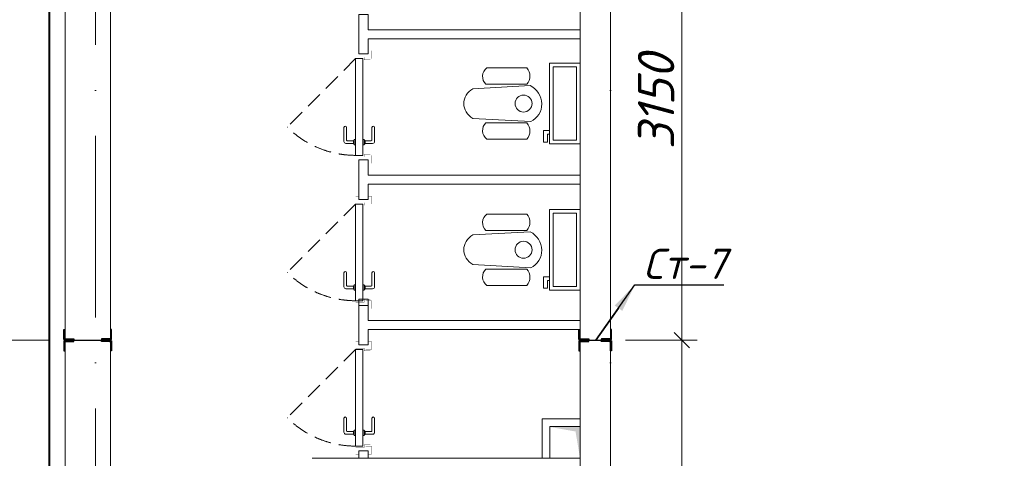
# Model space of a CAD drawing. Header units: millimetres. Extents: x 363306 to 7757304, y 1022887 to 1207196.
# Tile 142 of 256: x 926163 to 932662, y 1081707 to 1084604. Entities that reach past the tile are written whole.
import ezdxf
from ezdxf import colors
from ezdxf.entities.mleader import LeaderData, LeaderLine
from ezdxf.math import Vec2, Vec3

# ---------------------------------------------------------------- set-up
doc = ezdxf.new("R2010")
doc.units = ezdxf.units.MM
doc.linetypes.add('ACAD_ISO10W100', pattern=[18, 12, -3, 0, -3])
doc.linetypes.add('Beruniy Xref$0$DASHED', pattern=[19.05, 12.7, -6.35])
for name, color, linetype, lineweight in [('.', 7, 'Continuous', 15), ('5   0.30', 1, 'Continuous', 30), ('ACO-текст', 7, 'Continuous', 20), ('Сантехника', 150, 'Continuous', 13)]:
    doc.layers.add(name, color=color, linetype=linetype, lineweight=lineweight)
doc.layers.add('0 @ 100', color=7, linetype='Continuous')
doc.layers.add('kcd_tx', color=7, linetype='Continuous')
doc.layers.add('АСО-Двери+Окна', color=7, linetype='Continuous', lineweight=20, true_color=0x0d21a0)
doc.layers.add('АСО-стены кирпич 380 мм', color=7, linetype='Continuous', lineweight=35, true_color=0x745739)
doc.styles.add('ISOCPEUR', font='isocpeur.TTF')
doc.styles.add('PDF ISOCPEUR Italic', font='isocpeui.ttf')
doc.styles.get("Standard").update_dxf_attribs({"font": 'isocpeui.ttf'})
doc.styles.add('ГОСТ 2.304', font='isocpeui.ttf')
doc.dimstyles.new('Санжар', dxfattribs={"dimtxt": 240, "dimasz": 200, "dimexe": 200, "dimexo": 200, "dimgap": 50, "dimtad": 1, "dimdec": 0, "dimtxsty": 'Standard', "dimblk": 'OBLIQUE', "dimcen": 2.5, "dimdle": 200, "dimclrd": 152, "dimclre": 152, "dimclrt": 152, "dimadec": 0, "dimazin": 0, "dimtfac": 1, "dimtdec": 0, "dimtmove": 0, "dimatfit": 3, "dimldrblk": 'OBLIQUE', "dimfxl": 0, "dimlwd": 0, "dimlwe": 0, "dimarcsym": 0})

# ---------------------------------------------------------------- blocks, each defined once
blk = doc.blocks.new('*U13')
at = {"color": 0, "linetype": 'Beruniy Xref$0$DASHED'}
blk.add_line((-193.5, 2.5), (-141.88, 54.12), dxfattribs=at)
at = {"color": 0}
for p, q in [((-131, 11.3), (-141.5, 11.3)), ((-141.5, 9.3), (-132, 9.3)), ((-131.5, 8.8), (-131.5, 4.1)), ((-129.5, 4.1), (-129.5, 9.8)), ((-197, 0), (-197, -6.86)), ((-132.5, 2.5), (-132.5, 3.5)), ((-132.5, 3.5), (-128.5, 3.5)), ((-128.5, 2.5), (-132.5, 2.5)), ((-132, 3.6), (-132, 3.5)), ((-129.5, 4.1), (-131.5, 4.1)), ((-129, 3.5), (-129, 3.6)), ((-128.5, 3.5), (-128.5, 2.5)), ((-117, 0), (-117, -6.86)), ((-132.5, -3), (-132.5, -4)), ((-132.5, -4), (-128.5, -4)), ((-132, -4.1), (-132, -4)), ((-131.5, -9.3), (-131.5, -4.6)), ((-129.5, -4.6), (-131.5, -4.6)), ((-129.5, -4.6), (-129.5, -10.3)), ((-129, -4), (-129, -4.1)), ((-128.5, -4), (-128.5, -3)), ((-141.5, -9.8), (-132, -9.8)), ((-131, -11.8), (-141.5, -11.8))]:
    blk.add_line(p, q, dxfattribs=at)
at = {"color": 0, "const_width": 0.2}
for points in [[(-199.5, 0), (-199.5, 2.5), (-194.5, 2.5), (-194.5, -4), (-192.5, -4), (-192.5, -8.5)], [(-114.5, 0), (-114.5, 2.5), (-119.5, 2.5), (-119.5, -4), (-121.5, -4), (-121.5, -8.5)], [(-193.5, -5), (-193.5, -9.36), (-199.5, -9.36), (-199.5, -6.86)], [(-120.5, -5), (-120.5, -9.36), (-114.5, -9.36), (-114.5, -6.86)]]:
    blk.add_lwpolyline(points, dxfattribs=at)
at = {"color": 0}
blk.add_lwpolyline([(-193.5, -3), (-193.5, 2.5), (-120.5, 2.5), (-120.5, -3), (-193.5, -3)], dxfattribs=at)
at = {"color": 0, "linetype": 'Beruniy Xref$0$DASHED'}
blk.add_arc((-193.5, 2.5), 73, 0, 45, dxfattribs=at)
at = {"color": 0}
for centre, radius, start, end in [((-141.5, 10.3), 1, 90, 270), ((-132, 8.8), 0.5, 0, 90), ((-131, 9.8), 1.5, 0, 90), ((-131.5, 3.6), 0.5, 90, 180), ((-129.5, 3.6), 0.5, 0, 90), ((-131.5, -4.1), 0.5, 180, 270), ((-129.5, -4.1), 0.5, 270, 0), ((-141.5, -10.8), 1, 90, 270), ((-132, -9.3), 0.5, 270, 0), ((-131, -10.3), 1.5, 270, 0)]:
    blk.add_arc(centre, radius, start, end, dxfattribs=at)
blk = doc.blocks.new('A$C261F7906')
at = {"layer": 'Сантехника'}
for p, q in [((31.2, 151.7), (31.2, 417)), ((139.3, 146.3), (139.3, 417)), ((168.7, 60.2), (148.2, 441.9)), ((385.1, 439.1), (364.7, 60.2)), ((394.2, 146.3), (394.2, 417)), ((502.2, 151.7), (502.2, 417))]:
    blk.add_line(p, q, dxfattribs=at)
for points in [[(533.4, 768.4), (533.4, 565.2), (0, 565.2), (0, 768.4)], [(508.4, 743.4), (508.4, 590.2), (25, 590.2), (25, 743.4)]]:
    blk.add_lwpolyline(points, close=True, dxfattribs=at)
blk.add_lwpolyline([(88.9, 565.2), (88.9, 527.1), (12.7, 527.1), (12.7, 552.5), (63.5, 552.5), (63.5, 565.2)], dxfattribs=at)
blk.add_circle((266.7, 394.8), 56.3, dxfattribs=at)
for centre, radius, start, end in [((85.2, 355.2), 82.1, 48.78504, 131.14502), ((448.2, 355.2), 82.1, 48.85498, 131.21496), ((87.6, 195.9), 71.6, 218.08271, 316.17272), ((445.8, 195.9), 71.6, 223.82728, 321.91729)]:
    blk.add_arc(centre, radius, start, end, dxfattribs=at)
for centre, major_axis, ratio, start_param, end_param in [((268.1, 387.4), (-111.3, 70.6), 0.957892, 4.142259, 6.427427), ((266.7, 138), (0, 138), 0.859529, 2.169462, 4.113723)]:
    blk.add_ellipse(centre, major_axis=major_axis, ratio=ratio, start_param=start_param, end_param=end_param, dxfattribs=at)
blk = doc.blocks.new('*U35')
at = {"color": 0, "linetype": 'ByBlock', "lineweight": -2, "ltscale": 100}
blk.add_lwpolyline([(0, 0), (63, 0), (63, 2.7, 0.414214), (60.7, 5), (12, 5, -0.414214), (5, 12), (5, 60.7, 0.414214), (2.7, 63), (0, 63)], format="xyb", close=True, dxfattribs=at)
blk = doc.blocks.new('*U434')
at = {"color": 0, "linetype": 'ByBlock', "lineweight": -2, "ltscale": 100}
blk.add_lwpolyline([(0, 0), (63, 0), (63, 2.7, 0.414214), (60.7, 5), (12, 5, -0.414214), (5, 12), (5, 60.7, 0.414214), (2.7, 63), (0, 63)], format="xyb", close=True, dxfattribs=at)
blk = doc.blocks.new('_Oblique')
at = {"color": 0, "linetype": 'ByBlock', "lineweight": -2}
blk.add_line((-0.5, -0.5), (0.5, 0.5), dxfattribs=at)
blk = doc.blocks.new('*D785')
at = {"layer": 'Defpoints', "color": 0, "lineweight": 25, "ltscale": 100, "transparency": 16777216}
for p in [(925779.8, 1085637), (926462.3, 1085637), (926462.3, 1082487)]:
    blk.add_point(p, dxfattribs=at)
at = {"layer": 'kcd_tx', "lineweight": 0, "ltscale": 100, "transparency": 16777216}
for p, q in [((925779.8, 1082387), (925779.8, 1085737)), ((926362.3, 1085637), (925679.8, 1085637)), ((926362.3, 1082487), (925679.8, 1082487))]:
    blk.add_line(p, q, dxfattribs=at)
at = {"layer": 'kcd_tx', "lineweight": 0, "ltscale": 100, "transparency": 16777216, "xscale": 100, "yscale": 100, "zscale": 100}
for p, rotation in [((925779.8, 1085637), 90), ((925779.8, 1082487), 270)]:
    blk.add_blockref('_Oblique', p, dxfattribs=dict(at, rotation=rotation))
at = {"layer": 'kcd_tx', "lineweight": 15, "ltscale": 100, "transparency": 16777216, "insert": (925609.8, 1084062), "char_height": 240, "attachment_point": 5, "rotation": 90}
blk.add_mtext('3150', dxfattribs=at)
blk = doc.blocks.new('*D786')
at = {"layer": 'Defpoints', "color": 0, "lineweight": 25, "ltscale": 100, "transparency": 16777216}
for p in [(925779.8, 1082487), (926462.3, 1082487), (926462.3, 1079337)]:
    blk.add_point(p, dxfattribs=at)
at = {"layer": 'kcd_tx', "lineweight": 0, "ltscale": 100, "transparency": 16777216}
for p, q in [((925779.8, 1079237), (925779.8, 1082587)), ((926362.3, 1082487), (925679.8, 1082487)), ((926362.3, 1079337), (925679.8, 1079337))]:
    blk.add_line(p, q, dxfattribs=at)
at = {"layer": 'kcd_tx', "lineweight": 0, "ltscale": 100, "transparency": 16777216, "xscale": 100, "yscale": 100, "zscale": 100}
for p, rotation in [((925779.8, 1082487), 90), ((925779.8, 1079337), 270)]:
    blk.add_blockref('_Oblique', p, dxfattribs=dict(at, rotation=rotation))
at = {"layer": 'kcd_tx', "lineweight": 15, "ltscale": 100, "transparency": 16777216, "insert": (925609.8, 1080912), "char_height": 240, "attachment_point": 5, "rotation": 90}
blk.add_mtext('3150', dxfattribs=at)
blk = doc.blocks.new('*D701')
at = {"layer": 'Defpoints', "color": 0, "lineweight": 25, "transparency": 16777216}
for p in [(930062.3, 1082487), (930533.7, 1082487), (930162.3, 1079337)]:
    blk.add_point(p, dxfattribs=at)
at = {"layer": 'kcd_tx', "lineweight": 0, "transparency": 16777216}
for p, q in [((930533.7, 1079237), (930533.7, 1082587)), ((930162.3, 1082487), (930633.7, 1082487)), ((930262.3, 1079337), (930633.7, 1079337))]:
    blk.add_line(p, q, dxfattribs=at)
at = {"layer": 'kcd_tx', "lineweight": 0, "transparency": 16777216, "xscale": 100, "yscale": 100, "zscale": 100}
for p, rotation in [((930533.7, 1082487), 90), ((930533.7, 1079337), 270)]:
    blk.add_blockref('_Oblique', p, dxfattribs=dict(at, rotation=rotation))
at = {"layer": 'kcd_tx', "lineweight": 30, "transparency": 16777216, "insert": (930363.7, 1080912), "char_height": 240, "attachment_point": 5, "rotation": 90}
blk.add_mtext('3150', dxfattribs=at)
blk = doc.blocks.new('*D702')
at = {"layer": 'Defpoints', "color": 0, "lineweight": 25, "transparency": 16777216}
for p in [(930162.3, 1085637), (930533.7, 1085637), (930062.3, 1082487)]:
    blk.add_point(p, dxfattribs=at)
at = {"layer": 'kcd_tx', "lineweight": 0, "transparency": 16777216}
for p, q in [((930533.7, 1082387), (930533.7, 1085737)), ((930262.3, 1085637), (930633.7, 1085637)), ((930162.3, 1082487), (930633.7, 1082487))]:
    blk.add_line(p, q, dxfattribs=at)
at = {"layer": 'kcd_tx', "lineweight": 0, "transparency": 16777216, "xscale": 100, "yscale": 100, "zscale": 100}
for p, rotation in [((930533.7, 1085637), 90), ((930533.7, 1082487), 270)]:
    blk.add_blockref('_Oblique', p, dxfattribs=dict(at, rotation=rotation))
at = {"layer": 'kcd_tx', "lineweight": 30, "transparency": 16777216, "insert": (930363.7, 1084062), "char_height": 240, "attachment_point": 5, "rotation": 90}
blk.add_mtext('3150', dxfattribs=at)

msp = doc.modelspace()

# ---------------------------------------------------------------- hatches: boundary and pattern name
at = {"layer": '.', "lineweight": 0, "ltscale": 100, "transparency": 33554687}
h = msp.add_hatch(color=256, dxfattribs=at)
h.dxf.hatch_style = 1
h.paths.add_polyline_path([(929662.268, 1081914.202), (929862.268, 1081917.041), (929861.954, 1081707.041), (929831.903, 1081884.15)])

# ---------------------------------------------------------------- linework, layer by layer
at = {"lineweight": 0, "ltscale": 100}
for p, q in [((926462.268, 1085837.041), (926462.268, 1078587.041)), ((926762.268, 1085437.041), (926762.268, 1079537.041)), ((929862.268, 1079537.041), (929862.268, 1085437.041)), ((930062.268, 1079537.041), (930062.268, 1085437.041)), ((928092.267, 1081707.041), (929862.268, 1081707.041))]:
    msp.add_line(p, q, dxfattribs=at)
at = {"color": 1, "linetype": 'ACAD_ISO10W100', "lineweight": 9, "ltscale": 100}
for p, q in [((926662.268, 1085637.041), (926662.268, 1065521.995)), ((930062.268, 1085637.041), (930062.268, 1065521.995))]:
    msp.add_line(p, q, dxfattribs=at)
at = {"color": 18, "lineweight": 0, "true_color": 0x000000}
for p, q in [((926462.268, 1082487.041), (926762.268, 1082487.041)), ((929862.268, 1082487.041), (930062.268, 1082487.041))]:
    msp.add_line(p, q, dxfattribs=at)
at = {"color": 252, "lineweight": 0, "ltscale": 100}
msp.add_lwpolyline([(927662.268, 1085944.041), (926355.268, 1085944.041), (926355.268, 1078587.041)], dxfattribs=at)
at = {"color": 32, "lineweight": 0, "ltscale": 100}
msp.add_lwpolyline([(927662.268, 1085937.041), (926362.268, 1085937.041), (926362.268, 1078587.041)], dxfattribs=at)
at = {"color": 144, "lineweight": 0, "ltscale": 100}
msp.add_lwpolyline([(929862.268, 1081967.041), (929612.268, 1081967.041), (929612.268, 1081707.041)], dxfattribs=at)
at = {"lineweight": 0, "ltscale": 100}
msp.add_lwpolyline([(929862.268, 1081707.041), (929662.268, 1081707.041), (929662.268, 1081917.041), (929862.268, 1081917.041)], close=True, dxfattribs=at)
at = {"layer": '5   0.30', "lineweight": 30, "ltscale": 200}
for p, q in [((926470.173, 1082487.041), (926754.362, 1082487.041)), ((926470.173, 1082487.041), (926754.362, 1082487.041)), ((929870.173, 1082487.041), (930054.362, 1082487.041)), ((929870.173, 1082487.041), (930054.362, 1082487.041))]:
    msp.add_line(p, q, dxfattribs=at)
at = {"layer": 'АСО-стены кирпич 380 мм', "color": 5, "lineweight": 0}
for p, q in [((928402.267, 1081707.041), (928402.267, 1081757.041)), ((928462.267, 1081757.041), (928462.267, 1081707.041))]:
    msp.add_line(p, q, dxfattribs=at)
for points in [[(928462.267, 1084477.041), (928462.267, 1084377.041), (928402.267, 1084377.041), (928402.267, 1084637.041), (928462.267, 1084637.041), (928462.267, 1084537.041), (929862.268, 1084537.041), (929862.268, 1084477.041)], [(928462.267, 1083517.041), (928462.267, 1083417.041), (928402.267, 1083417.041), (928402.267, 1083677.041), (928462.267, 1083677.041), (928462.267, 1083577.041), (929862.268, 1083577.041), (929862.268, 1083517.041)], [(928462.267, 1082557.041), (928462.267, 1082457.041), (928402.267, 1082457.041), (928402.273, 1082756.989), (928462.273, 1082756.989), (928462.267, 1082617.041), (929862.268, 1082617.041), (929862.268, 1082557.041)]]:
    msp.add_lwpolyline(points, close=True, dxfattribs=at)

# ---------------------------------------------------------------- block references
at = {"lineweight": 0, "xscale": -1, "rotation": 270}
for p in [(929093.849, 1083783.192), (929093.849, 1082817.597)]:
    msp.add_blockref('A$C261F7906', p, dxfattribs=at)
at = {"layer": '5   0.30', "lineweight": 30, "ltscale": 200, "yscale": 1.05763968, "zscale": 1.05763968}
for name, p, xscale, rotation in [('*U434', (926453.836, 1082491.12), -1.05763968, 270), ('*U35', (929853.836, 1082491.12), -1.05763968, 270), ('*U35', (930068.688, 1082491.12), 1.05763968, 89.99999999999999), ('*U35', (926453.836, 1082482.962), 1.05763968, 270), ('*U35', (926768.688, 1082482.962), -1.05763968, 90), ('*U434', (929853.836, 1082482.962), 1.05763968, 270)]:
    msp.add_blockref(name, p, dxfattribs=dict(at, xscale=xscale, rotation=rotation))
at = {"layer": '5   0.30', "lineweight": 30, "ltscale": 200, "extrusion": (0, 0, -1), "yscale": 1.05763968, "zscale": -1.05763968, "rotation": 270}
for p, xscale in [((-926768.688, 1082491.12), -1.05763968), ((-930068.688, 1082482.962), 1.05763968)]:
    msp.add_blockref('*U434', p, dxfattribs=dict(at, xscale=xscale))
at = {"layer": 'АСО-Двери+Окна', "color": 19, "lineweight": 0, "ltscale": 100, "xscale": -8.749999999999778, "yscale": 8.749999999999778, "zscale": 8.749999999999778, "rotation": 89.99999989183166}
for p in [(928402.267, 1082653.291), (928402.267, 1081693.291), (928402.267, 1080733.291)]:
    msp.add_blockref('*U13', p, dxfattribs=at)

# ---------------------------------------------------------------- texts
at = {"layer": '0 @ 100', "color": 7, "insert": (761996.908, 1075986.433), "char_height": 318.940213, "width": 19697.5359, "attachment_point": 4, "style": 'ГОСТ 2.304'}
msp.add_mtext('\\pi5457.36288;{\\fISOCPEUR|b1|i1|c204|p34;Характеристика участка строительства:\\P\\pi0;\\P}Расчетная зимняя температура воздух 15 °С.\\PСкоростной напор ветра   - 38кг/м2.\\PВес снегового покрова    - 50кг/м2.\\PКлассификация зданий по функциональной пожарной опасности - Ф 4.1 \\PКоэффициент надежности по назначению - 0.95\\P\\P^IПроектом разработано подъёмник для мало мобильных граждан населения грузоподъемностью 250 кг. скоростью 0,25 см/с. Двери шахт подъёмника противопожарные с пределом огнестойкости El 30. Подъёмники оборудованы кабинами габаритами 1500х1500 мм, ширина дверей кабины обеспечивает проезд инвалидной коляски. Для экстренных случаев подъёмник оснащен дополнительным аккумулятором и механическим спуском для безопасного спуска пассажира в нулевую отметку. Так же в дверях подъёмника установлены замки датчики которые открываются с ключевыми картами, чтобы открыть двери подъёмника.\\P^IС внешней и внутренней стороны наружных стен предусмотрено обшивка из аквапанелей толщиной 12,5мм с утеплением из минераловатной ваты на кварцевой основе, А =0,040 Вт/мС, толщиной 100мм. (по теплотехническому расчету). Наружная отделка из органическое стекло.\\P^IПодрядчик обязан предоставить заказчику сертификаты соответствия и пожарной безопасности на фасадную систему и все применяемые в данной системе материалы и изделия.\\PКонструкции, изделия и материалы применены по действующим стандартам, ТУ, сертификатам. На путях эвакуации используются отделочные материалы, соответствующие требованиям п. 5.25 ШНК 2.01.02-04.\\PОтделка стен с внутренней стороны окраска водоэмульсионными красками светлых тонов. Во внутренней и наружной отделке использованы современные отделочные материалы используемые на территории Республики Узбекистан.\\P^IКрыша - скатная из металлических профилированных листов с полимерными покрытиями с обеих сторон толщ.0,55мм по металлическим конструкциям.\\P^IПо периметру наружных стен устраивается бетонная отмостка. Бетон кл.В 7,5 шириной 1000 мм, толщиной 50 мм по гравийному основанию толщиной 100 мм -150 мм.\\P^IВсе строительно-монтажные работы вести согласно указаний соответствующих строительных норм и проекта производства работ (П.П.Р.) на основании ШНК 3.01.01 - 03 и КМК 3.01.02 - 00.', dxfattribs=at)
at = {"layer": 'ACO-текст', "insert": (672490.308, 1084593.003), "char_height": 300, "width": 19682.58846, "attachment_point": 1, "style": 'PDF ISOCPEUR Italic'}
msp.add_mtext('\\pi-600,l900,t900;{\\H1.1429x;\\C0;Примечание:}\\P1.^IОбщие указания и грунтовые условия смотри на листе КP-7. \\P2.^IСоединения пересечений стержней арматуры выполнять вязаными стальной  отожженной проволокой d=0.8-1.0мм.\\P3.^IСтыки арматуры должны иметь длину перепуска  L=600мм для d=16А400, L=800мм для d=20А400, L=900мм для d=22А400 \\P4.^IСтыки стержней внахлестку должны располагаться вразбежку. При этом площадь сечения рабочих стержней, стыкуемых в одном месте, должна быть не более 50% общей плошади сечения арматуры. \\P5.^IУказания по выполнению арматурных, опалубочных, бетонных работ, допуски при установке арматуры и опалубки, устройству рабочих швов, уходу за бетоном см. КМК 3.03.01-98.', dxfattribs=at)

# ---------------------------------------------------------------- dimensions: what is measured, and where the dimension line sits
at = {"layer": 'kcd_tx', "color": 134, "lineweight": 15, "ltscale": 100}
for base, p1, p2, picture, middle in [((925779.773, 1085637.041), (926462.268, 1082487.041), (926462.268, 1085637.041), '*D785', (925609.773, 1084062.041)), ((925779.773, 1082487.041), (926462.268, 1079337.041), (926462.268, 1082487.041), '*D786', (925609.773, 1080912.041))]:
    dim = msp.add_linear_dim(base=base, p1=p1, p2=p2, angle=90, dimstyle='Санжар', override={"dimasz": 100, "dimexe": 100, "dimexo": 100, "dimdle": 100, "dimclrd": 256, "dimclre": 256, "dimclrt": 256, "dimtmove": 1, "dimfxl": 0, "dimarcsym": 2}, dxfattribs=at)
    dim.commit()
    dim.dimension.update_dxf_attribs({"geometry": picture, "text_midpoint": middle})
at = {"layer": 'kcd_tx', "color": 244, "lineweight": 30, "true_color": 0x991b1e}
for base, p1, p2, picture, middle in [((930533.716, 1085637.041), (930062.268, 1082487.041), (930162.268, 1085637.041), '*D702', (930363.716, 1084062.041)), ((930533.716, 1082487.041), (930162.268, 1079337.041), (930062.268, 1082487.041), '*D701', (930363.716, 1080912.041))]:
    dim = msp.add_linear_dim(base=base, p1=p1, p2=p2, angle=90, dimstyle='Санжар', override={"dimasz": 100, "dimexe": 100, "dimexo": 100, "dimdle": 100, "dimclrd": 256, "dimclre": 256, "dimclrt": 256, "dimtmove": 1, "dimfxl": 0, "dimarcsym": 2}, dxfattribs=at)
    dim.commit()
    dim.dimension.update_dxf_attribs({"geometry": picture, "text_midpoint": middle})

# ---------------------------------------------------------------- leaders
ml = msp.add_multileader_mtext('Standard')
ml.set_content('{\\fISOCPEUR|b0|i1|c204|p34;\\C5;Ст-7}', color=256, style='ISOCPEUR')
ml.set_leader_properties()
ml.build(insert=Vec2(0, 0))
ml.multileader.update_dxf_attribs({"text_left_attachment_type": 6, "text_right_attachment_type": 6, "dogleg_length": 0.208, "arrow_head_size": 187.5, "scale": 100})
ctx = ml.context
ctx.base_point, ctx.scale, ctx.char_height, ctx.arrow_head_size, ctx.landing_gap_size, ctx.plane_origin = Vec3(930244.145, 1082851.82), 100, 200, 187.5, 0, Vec3(934549.528, 1081454.207)
ctx.left_attachment, ctx.right_attachment, ctx.text_align_type = 6, 6, 1
notes = []
notes.append((ctx, [(0, (1, 1, 0), (930223.326, 1082851.82), (1, 0), 20.819, [(1, [(930223.326, 1082851.82), (929966.971, 1082487.041), (929966.971, 1082487.041)], 0, [])])]))
ctx.mtext.insert, ctx.mtext.alignment, ctx.mtext.flow_direction = Vec3(930553.084, 1083091.82), 2, 5
for ctx, leaders in notes:
    for number, flags, end, landing, length, lines in leaders:
        leader = LeaderData()
        leader.index, (leader.has_last_leader_line, leader.has_dogleg_vector, leader.attachment_direction) = number, flags
        leader.last_leader_point, leader.dogleg_vector, leader.dogleg_length = Vec3(end), Vec3(landing), length
        for number, points, colour, breaks in lines:
            line = LeaderLine()
            line.index, line.vertices, line.color, line.breaks = number, Vec3.list(points), colors.encode_raw_color(colour), breaks
            leader.lines.append(line)
        ctx.leaders.append(leader)

doc.saveas('drawing.dxf')
